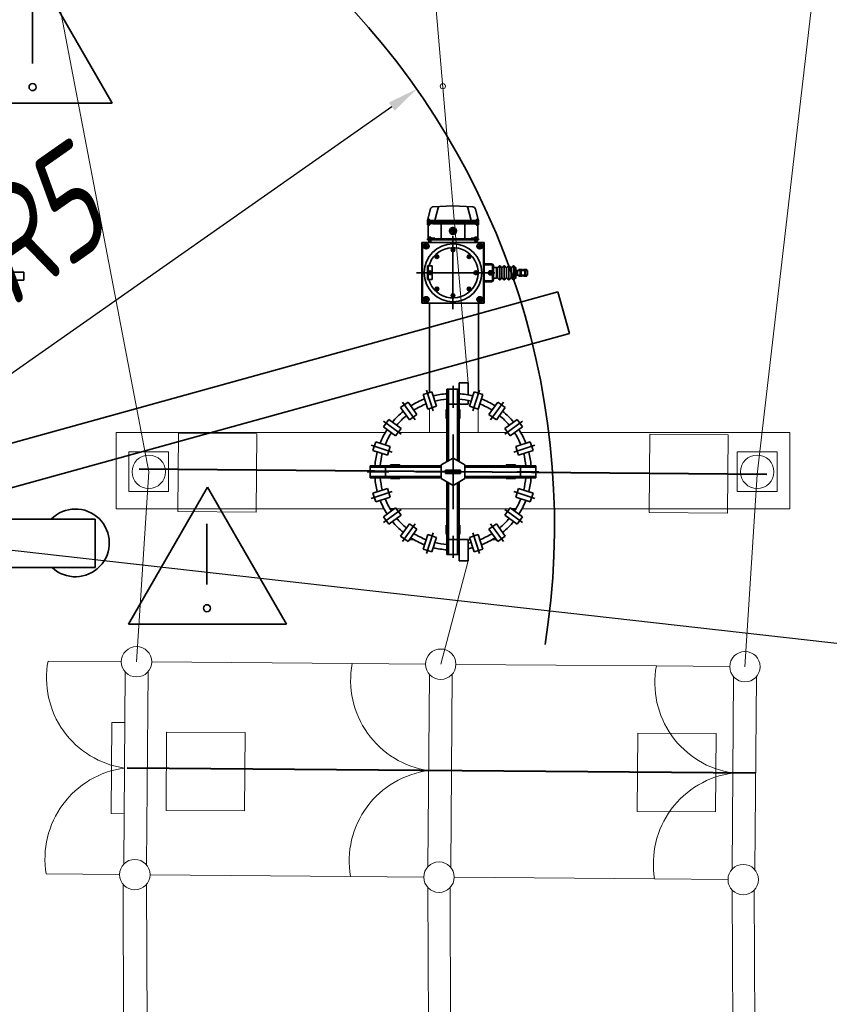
# Model space of a CAD drawing. Header units: millimetres. Extents: x 0 to 420, y 0 to 297.
# Tile 7 of 12: x 104 to 131, y 198 to 230. Entities that reach past the tile are written whole.
import ezdxf

# ---------------------------------------------------------------- set-up
doc = ezdxf.new("R2010")
doc.units = ezdxf.units.MM
for name, pattern in [('K5LT32772', [0]), ('K5LT32774', [0]), ('K5LT_BASIC', [0]), ('K5LT_THIN', [0])]:
    doc.linetypes.add(name, pattern=pattern)
for name, color, linetype, true_color in [('Демонтаж', 7, 'Continuous', 0xff6820), ('ошиновка', 2, 'Continuous', 0xffff00), ('Топосъемка', 7, 'Continuous', 0x7f7f7f)]:
    doc.layers.add(name, color=color, linetype=linetype, true_color=true_color)
doc.styles.add('KDIMTEXTSTYLE', font='GOST_AU.SHX', dxfattribs={"width": 0.96, "oblique": 15, "height": 5})
doc.dimstyles.new('KDIMSTYLE (0.01)', dxfattribs={"dimtxt": 5, "dimasz": 1, "dimexe": 2, "dimexo": 0, "dimgap": 1, "dimtad": 1, "dimlfac": 200, "dimtxsty": 'KDIMTEXTSTYLE', "dimsah": 1, "dimcen": 0, "dimdle": 1, "dimadec": 0, "dimazin": 0, "dimtfac": 0.667, "dimtmove": 0, "dimatfit": 3, "dimfxl": 0, "dimtvp": 1, "dimtolj": 1, "dimtzin": 0, "dimarcsym": 0})

# ---------------------------------------------------------------- blocks, each defined once
blk = doc.blocks.new('KDIMARROW_01')
blk.add_hatch(color=0).paths.add_polyline_path([(0, 0), (-5, 0.658), (-4.5, 0), (-5, -0.658)])
at = {"color": 0, "linetype": 'K5LT_THIN', "lineweight": 9}
for p, q in [((-4.5, 0), (-5, 0.658)), ((-5, 0.658), (0, 0)), ((0, 0), (-5, -0.658)), ((-5, -0.658), (-4.5, 0)), ((0, 0), (-1, 0))]:
    blk.add_line(p, q, dxfattribs=at)
blk = doc.blocks.new('U12')
at = {"color": 3, "linetype": 'K5LT_BASIC', "lineweight": 35, "true_color": 0x00ff00}
for p, q in [((96.306, 214.058), (121.61, 221.058)), ((121.61, 221.058), (121.989, 219.688)), ((121.989, 219.688), (96.685, 212.688)), ((96.685, 212.688), (96.306, 214.058))]:
    blk.add_line(p, q, dxfattribs=at)
blk = doc.blocks.new('U62')
at = {"color": 4, "linetype": 'K5LT_THIN', "lineweight": 9, "true_color": 0x00ffff}
for p, q in [((107.256, 208.9), (104.846, 208.919)), ((107.386, 208.56), (107.335, 202.238)), ((108.084, 202.215), (108.136, 208.57)), ((106.923, 203.903), (106.948, 206.902)), ((106.948, 206.902), (107.373, 206.899)), ((107.348, 203.899), (106.923, 203.903)), ((107.199, 201.9), (104.789, 201.919))]:
    blk.add_line(p, q, dxfattribs=at)
for centre, radius, start, end in [((107.756, 208.895), 0.5, 0, 180), ((107.795, 208.367), 3, 169.4008, 261.6786), ((107.756, 208.895), 0.5, 180, 0), ((107.746, 202.424), 3, 97.3886, 189.6848), ((107.699, 201.896), 0.5, 0, 180), ((107.699, 201.896), 0.5, 180, 0)]:
    blk.add_arc(centre, radius, start, end, dxfattribs=at)
blk = doc.blocks.new('U63')
at = {"color": 4, "linetype": 'K5LT_THIN', "lineweight": 9, "true_color": 0x00ffff}
for p, q in [((117.256, 208.818), (114.845, 208.838)), ((117.386, 208.478), (117.334, 202.156)), ((118.084, 202.133), (118.136, 208.489)), ((117.199, 201.818), (114.789, 201.838))]:
    blk.add_line(p, q, dxfattribs=at)
for centre, radius, start, end in [((117.756, 208.814), 0.5, 0, 180), ((117.794, 208.286), 3, 169.4008, 261.6786), ((117.756, 208.814), 0.5, 180, 0), ((117.746, 202.343), 3, 97.3886, 189.6848), ((117.699, 201.814), 0.5, 0, 180), ((117.699, 201.814), 0.5, 180, 0)]:
    blk.add_arc(centre, radius, start, end, dxfattribs=at)
blk = doc.blocks.new('U64')
at = {"color": 4, "linetype": 'K5LT_THIN', "lineweight": 9, "true_color": 0x00ffff}
for p, q in [((127.256, 208.737), (124.845, 208.756)), ((127.385, 208.397), (127.334, 202.075)), ((128.084, 202.052), (128.136, 208.407)), ((127.199, 201.737), (124.788, 201.757))]:
    blk.add_line(p, q, dxfattribs=at)
for centre, radius, start, end in [((127.756, 208.733), 0.5, 0, 180), ((127.794, 208.205), 3, 169.4008, 261.6786), ((127.756, 208.733), 0.5, 180, 0), ((127.745, 202.261), 3, 97.3886, 189.6848), ((127.699, 201.733), 0.5, 0, 180), ((127.699, 201.733), 0.5, 180, 0)]:
    blk.add_arc(centre, radius, start, end, dxfattribs=at)
blk = doc.blocks.new('U71')
at = {"layer": 'Демонтаж', "color": 3, "linetype": 'K5LT_BASIC', "lineweight": 35, "true_color": 0x00ff00}
for p, q in [((118.159, 217.246), (118.159, 217.964)), ((118.659, 218.065), (118.359, 218.065)), ((118.359, 218.065), (118.359, 217.36)), ((118.659, 217.666), (118.659, 218.065)), ((117.175, 217.68), (117.461, 217.773)), ((117.175, 217.68), (117.33, 217.205)), ((117.507, 217.143), (117.286, 217.826)), ((117.461, 217.773), (117.615, 217.297)), ((117.959, 215.474), (117.959, 217.86)), ((117.959, 217.86), (118.009, 217.86)), ((118.009, 217.86), (118.009, 217.36)), ((118.009, 217.86), (118.309, 217.86)), ((118.009, 217.86), (118.009, 215.503)), ((118.309, 217.86), (118.309, 217.36)), ((118.309, 215.503), (118.309, 217.86)), ((118.309, 217.86), (118.359, 217.86)), ((118.359, 217.86), (118.359, 215.474)), ((118.856, 217.773), (118.702, 217.297)), ((118.81, 217.143), (119.031, 217.826)), ((118.856, 217.773), (119.142, 217.68)), ((119.142, 217.68), (118.987, 217.205)), ((116.438, 217.252), (116.681, 217.428)), ((116.438, 217.252), (116.732, 216.847)), ((116.92, 216.844), (116.498, 217.425)), ((116.681, 217.428), (116.975, 217.024)), ((117.33, 217.205), (117.615, 217.297)), ((118.009, 217.36), (118.309, 217.36)), ((118.359, 217.36), (118.659, 217.36)), ((118.659, 217.36), (118.659, 217.487)), ((118.702, 217.297), (118.987, 217.205)), ((119.636, 217.428), (119.342, 217.024)), ((119.397, 216.844), (119.819, 217.425)), ((119.879, 217.252), (119.585, 216.847)), ((119.636, 217.428), (119.879, 217.252)), ((116.732, 216.847), (116.975, 217.024)), ((117.934, 216.89), (117.934, 217.19)), ((117.934, 217.19), (117.959, 217.19)), ((118.359, 217.19), (118.384, 217.19)), ((118.384, 217.19), (118.384, 216.89)), ((119.342, 217.024), (119.585, 216.847)), ((115.87, 216.617), (116.046, 216.86)), ((115.87, 216.617), (116.274, 216.323)), ((116.454, 216.378), (115.873, 216.8)), ((116.046, 216.86), (116.451, 216.566)), ((117.959, 216.89), (117.934, 216.89)), ((118.384, 216.89), (118.359, 216.89)), ((119.863, 216.378), (120.444, 216.8)), ((120.271, 216.86), (119.866, 216.566)), ((120.447, 216.617), (120.043, 216.323)), ((120.271, 216.86), (120.447, 216.617)), ((116.274, 216.323), (116.451, 216.566)), ((118.159, 216.365), (118.159, 213.915)), ((119.866, 216.566), (120.043, 216.323)), ((116.155, 215.791), (115.472, 216.013)), ((115.525, 215.838), (115.618, 216.123)), ((115.618, 216.123), (116.094, 215.968)), ((116.001, 215.683), (116.094, 215.968)), ((120.162, 215.791), (120.845, 216.013)), ((120.699, 216.123), (120.223, 215.968)), ((120.223, 215.968), (120.316, 215.683)), ((120.699, 216.123), (120.792, 215.838)), ((115.525, 215.838), (116.001, 215.683)), ((120.792, 215.838), (120.316, 215.683)), ((115.439, 215.29), (115.439, 215.34)), ((115.439, 215.34), (117.769, 215.34)), ((115.439, 215.29), (115.939, 215.29)), ((115.439, 214.99), (115.439, 215.29)), ((117.769, 215.29), (115.439, 215.29)), ((115.939, 214.99), (115.939, 215.29)), ((116.109, 215.34), (116.109, 215.365)), ((116.109, 215.365), (116.409, 215.365)), ((116.409, 215.365), (116.409, 215.34)), ((117.769, 215.365), (118.159, 215.59)), ((117.769, 214.915), (117.769, 215.365)), ((118.159, 215.59), (118.548, 215.365)), ((118.548, 215.365), (118.548, 214.915)), ((118.548, 215.34), (120.879, 215.34)), ((120.879, 215.29), (118.548, 215.29)), ((120.209, 215.365), (119.909, 215.365)), ((119.909, 215.365), (119.909, 215.34)), ((120.209, 215.34), (120.209, 215.365)), ((120.379, 214.99), (120.379, 215.29)), ((120.379, 215.29), (120.879, 215.29)), ((120.879, 215.34), (120.879, 215.29)), ((120.879, 215.29), (120.879, 214.99)), ((116.052, 215.14), (115.334, 215.14)), ((115.439, 214.99), (115.939, 214.99)), ((115.439, 214.94), (115.439, 214.99)), ((115.439, 214.99), (117.769, 214.99)), ((116.934, 215.14), (119.384, 215.14)), ((117.909, 215.09), (117.909, 215.19)), ((117.909, 215.19), (118.409, 215.19)), ((118.409, 215.09), (117.909, 215.09)), ((118.409, 215.19), (118.409, 215.09)), ((118.548, 214.99), (120.879, 214.99)), ((120.265, 215.14), (120.983, 215.14)), ((120.554, 214.99), (120.379, 214.99)), ((120.879, 214.99), (120.729, 214.99)), ((120.879, 214.99), (120.879, 214.94)), ((117.769, 214.94), (115.439, 214.94)), ((116.109, 214.915), (116.109, 214.94)), ((116.409, 214.915), (116.109, 214.915)), ((116.409, 214.94), (116.409, 214.915)), ((118.159, 214.69), (117.769, 214.915)), ((117.959, 212.42), (117.959, 214.805)), ((118.009, 214.776), (118.009, 212.42)), ((118.548, 214.915), (118.159, 214.69)), ((118.309, 212.42), (118.309, 214.776)), ((118.359, 214.805), (118.359, 212.42)), ((120.879, 214.94), (118.548, 214.94)), ((119.909, 214.94), (119.909, 214.915)), ((119.909, 214.915), (120.209, 214.915)), ((120.209, 214.915), (120.209, 214.94)), ((116.155, 214.489), (115.472, 214.267)), ((115.525, 214.442), (116.001, 214.596)), ((115.525, 214.442), (115.618, 214.156)), ((115.618, 214.156), (116.094, 214.311)), ((116.001, 214.596), (116.094, 214.311)), ((120.162, 214.489), (120.845, 214.267)), ((120.223, 214.311), (120.316, 214.596)), ((120.699, 214.156), (120.223, 214.311)), ((120.792, 214.442), (120.316, 214.596)), ((120.699, 214.156), (120.792, 214.442)), ((115.87, 213.662), (116.274, 213.956)), ((115.87, 213.662), (116.046, 213.42)), ((116.454, 213.901), (115.873, 213.479)), ((116.046, 213.42), (116.451, 213.713)), ((116.087, 213.928), (116.235, 213.928)), ((116.274, 213.956), (116.451, 213.713)), ((119.863, 213.901), (120.444, 213.479)), ((119.866, 213.713), (120.043, 213.956)), ((120.271, 213.42), (119.866, 213.713)), ((120.447, 213.662), (120.043, 213.956)), ((120.082, 213.928), (120.23, 213.928)), ((120.271, 213.42), (120.447, 213.662)), ((116.438, 213.027), (116.732, 213.432)), ((116.92, 213.435), (116.498, 212.854)), ((116.732, 213.432), (116.975, 213.255)), ((117.934, 213.09), (117.934, 213.39)), ((117.934, 213.39), (117.959, 213.39)), ((118.359, 213.39), (118.384, 213.39)), ((118.384, 213.39), (118.384, 213.09)), ((119.342, 213.255), (119.585, 213.432)), ((119.397, 213.435), (119.819, 212.854)), ((119.879, 213.027), (119.585, 213.432)), ((116.438, 213.027), (116.681, 212.851)), ((116.681, 212.851), (116.975, 213.255)), ((117.175, 212.599), (117.33, 213.075)), ((117.507, 213.136), (117.286, 212.453)), ((117.33, 213.075), (117.615, 212.982)), ((117.959, 213.09), (117.934, 213.09)), ((118.159, 213.033), (118.159, 212.315)), ((118.384, 213.09), (118.359, 213.09)), ((118.702, 212.982), (118.987, 213.075)), ((118.81, 213.136), (119.031, 212.453)), ((119.142, 212.599), (118.987, 213.075)), ((119.636, 212.851), (119.342, 213.255)), ((119.636, 212.851), (119.879, 213.027)), ((117.461, 212.506), (117.615, 212.982)), ((118.009, 212.42), (118.009, 212.92)), ((118.009, 212.92), (118.309, 212.92)), ((118.309, 212.42), (118.309, 212.92)), ((118.359, 212.215), (118.359, 212.92)), ((118.359, 212.92), (118.659, 212.92)), ((118.659, 212.92), (118.659, 212.215)), ((118.856, 212.506), (118.702, 212.982)), ((117.175, 212.599), (117.461, 212.506)), ((118.009, 212.42), (117.959, 212.42)), ((118.009, 212.42), (118.309, 212.42)), ((118.359, 212.42), (118.309, 212.42)), ((118.856, 212.506), (119.142, 212.599)), ((118.659, 212.215), (118.359, 212.215))]:
    blk.add_line(p, q, dxfattribs=at)
for radius, start, end in [(2.575, 111.3395, 122.6605), (2.575, 94.4546, 104.6605), (2.575, 75.3395, 85.5454), (2.575, 57.3395, 68.6605), (2.4, 111.5833, 122.4167), (2.4, 94.7802, 104.4167), (2.4, 75.5833, 85.2198), (2.4, 57.5833, 68.4167), (2.575, 129.3395, 140.6605), (2.4, 129.5833, 140.4167), (2.4, 39.5833, 50.4167), (2.575, 39.3395, 50.6605), (2.575, 147.3395, 158.6605), (2.4, 147.5833, 158.4167), (2.4, 21.5833, 32.4167), (2.575, 21.3395, 32.6605), (2.575, 165.3395, 175.5454), (2.4, 165.5833, 175.2198), (2.4, 4.7802, 14.4167), (2.575, 4.4546, 14.6605), (2.575, 184.4546, 194.6605), (2.4, 184.7802, 194.4167), (2.4, 345.5833, 355.2198), (2.575, 345.3395, 355.5454), (2.575, 201.3395, 212.6605), (2.4, 201.5833, 212.4167), (2.4, 327.5833, 338.4167), (2.575, 327.3395, 338.6605), (2.575, 219.3395, 230.6605), (2.4, 219.5833, 230.4167), (2.4, 309.5833, 320.4167), (2.575, 309.3395, 320.6605), (2.4, 237.5833, 248.4167), (2.4, 291.5833, 302.4167), (2.575, 237.3395, 248.6605), (2.4, 255.5833, 265.2198), (2.4, 282.0247, 284.4167), (2.575, 291.3395, 302.6605), (2.575, 255.3395, 265.5454), (2.575, 281.1965, 284.6605)]:
    blk.add_arc((118.159, 215.14), radius, start, end, dxfattribs=at)
blk = doc.blocks.new('U75')
at = {"color": 3, "linetype": 'K5LT_BASIC', "lineweight": 35, "true_color": 0x00ff00}
for p, q in [((102.789, 221.7), (104.053, 221.7)), ((104.053, 221.439), (102.789, 221.439)), ((104.053, 221.7), (104.053, 221.439)), ((101.476, 213.587), (106.391, 213.587)), ((106.391, 213.587), (106.391, 211.992)), ((106.391, 211.992), (101.476, 211.992))]:
    blk.add_line(p, q, dxfattribs=at)
blk.add_arc((105.745, 212.803), 1.114, 226.7511, 135.2252, dxfattribs=at)
blk = doc.blocks.new('U80')
at = {"color": 3, "linetype": 'K5LT_BASIC', "lineweight": 35, "true_color": 0x00ff00}
for p, q in [((101.756, 227.259), (104.357, 231.766)), ((106.959, 227.259), (104.357, 231.766)), ((104.338, 230.559), (104.338, 228.564)), ((101.756, 227.259), (106.959, 227.259))]:
    blk.add_line(p, q, dxfattribs=at)
for start, end in [(0, 180), (180, 0)]:
    blk.add_arc((104.338, 227.788), 0.116, start, end, dxfattribs=at)
blk = doc.blocks.new('U81')
at = {"color": 3, "linetype": 'K5LT_BASIC', "lineweight": 35, "true_color": 0x00ff00}
for p, q in [((107.487, 210.126), (110.089, 214.633)), ((112.691, 210.126), (110.089, 214.633)), ((110.07, 213.426), (110.07, 211.431)), ((107.487, 210.126), (112.691, 210.126))]:
    blk.add_line(p, q, dxfattribs=at)
for start, end in [(0, 180), (180, 0)]:
    blk.add_arc((110.07, 210.655), 0.116, start, end, dxfattribs=at)
blk = doc.blocks.new('U160')
at = {"layer": 'Топосъемка', "color": 7, "linetype": 'K5LT32772', "lineweight": 18}
for p, q in [((124.624, 216.376), (124.605, 213.8)), ((127.2, 216.358), (124.624, 216.376)), ((127.182, 213.781), (127.2, 216.358)), ((124.605, 213.8), (127.182, 213.781))]:
    blk.add_line(p, q, dxfattribs=at)
blk = doc.blocks.new('U161')
at = {"layer": 'Топосъемка', "color": 7, "linetype": 'K5LT32772', "lineweight": 18}
for p, q in [((109.135, 216.409), (109.116, 213.833)), ((111.711, 216.391), (109.135, 216.409)), ((111.692, 213.814), (111.711, 216.391)), ((109.116, 213.833), (111.692, 213.814))]:
    blk.add_line(p, q, dxfattribs=at)
blk = doc.blocks.new('U163')
at = {"layer": 'Топосъемка', "color": 7, "linetype": 'K5LT32772', "lineweight": 18}
for p, q in [((124.235, 206.551), (124.217, 203.974)), ((126.812, 206.532), (124.235, 206.551)), ((126.793, 203.956), (126.812, 206.532)), ((124.217, 203.974), (126.793, 203.956))]:
    blk.add_line(p, q, dxfattribs=at)
blk = doc.blocks.new('U164')
at = {"layer": 'Топосъемка', "color": 7, "linetype": 'K5LT32772', "lineweight": 18}
for p, q in [((108.746, 206.584), (108.728, 204.008)), ((111.323, 206.565), (108.746, 206.584)), ((111.304, 203.989), (111.323, 206.565)), ((108.728, 204.008), (111.304, 203.989))]:
    blk.add_line(p, q, dxfattribs=at)

msp = doc.modelspace()

# ---------------------------------------------------------------- linework, layer by layer
at = {"color": 4, "linetype": 'K5LT_THIN', "lineweight": 9, "true_color": 0x00ffff}
for p, q in [((107.084665, 213.927536), (107.084665, 216.428902)), ((115.929507, 216.428902), (107.084665, 216.428902)), ((117.958507, 216.428902), (116.351136, 216.428902)), ((119.965877, 216.428902), (118.358507, 216.428902)), ((129.232353, 216.428902), (120.387507, 216.428902)), ((129.232353, 213.927536), (129.232353, 216.428902)), ((107.505919, 215.796779), (108.812019, 215.796779)), ((107.505919, 214.490679), (107.505919, 215.796779)), ((108.812019, 215.796779), (108.812019, 215.284203)), ((127.504999, 214.490679), (127.504999, 215.796779)), ((127.504999, 215.796779), (128.811099, 215.796779)), ((128.811099, 215.796779), (128.811099, 215.284203)), ((108.812019, 215.284203), (108.812019, 214.490679)), ((128.811099, 215.284203), (128.811099, 214.490679)), ((108.812019, 214.490679), (107.505919, 214.490679)), ((128.811099, 214.490679), (127.504999, 214.490679)), ((107.084665, 213.927536), (115.886631, 213.927536)), ((116.295084, 213.927536), (117.958507, 213.927536)), ((118.358507, 213.927536), (120.02193, 213.927536)), ((120.430382, 213.927536), (129.232353, 213.927536)), ((116.717664, 212.901299), (116.885543, 212.901299)), ((118.658507, 212.901299), (118.72807, 212.901299)), ((119.431471, 212.901299), (119.599349, 212.901299)), ((114.845377, 208.837752), (108.256377, 208.89139)), ((124.845046, 208.756348), (118.255264, 208.809993)), ((114.788565, 201.837982), (108.199395, 201.891622)), ((124.788233, 201.756579), (118.199064, 201.810219))]:
    msp.add_line(p, q, dxfattribs=at)
for centre in [(108.158969, 215.139644), (128.158049, 215.139644)]:
    msp.add_circle(centre, 0.55, dxfattribs=at)
at = {"color": 3, "linetype": 'K5LT_BASIC', "lineweight": 35, "true_color": 0x00ff00}
msp.add_arc((96.495412, 213.373229), 25, 350.9988272, 44.3145325, dxfattribs=at)
at = {"layer": 'Демонтаж', "color": 3, "linetype": 'K5LT_BASIC', "lineweight": 35, "true_color": 0x00ff00}
for p, q in [((117.315647, 223.398463), (117.41627, 223.780779)), ((118.158148, 223.883463), (117.507009, 223.855148)), ((117.558147, 223.398463), (117.681602, 223.867529)), ((118.158148, 223.883463), (118.809287, 223.855148)), ((118.758149, 223.398463), (118.634694, 223.867529)), ((119.000649, 223.390463), (118.900026, 223.772779)), ((117.358147, 223.406463), (117.315647, 223.406463)), ((117.315647, 223.406463), (117.315647, 223.398463)), ((117.315647, 223.348463), (117.315647, 223.398463)), ((117.315647, 223.398463), (119.000649, 223.398463)), ((117.315647, 223.398463), (117.358147, 223.398463)), ((117.327272, 223.432963), (117.320619, 223.429123)), ((117.320619, 223.429123), (117.320619, 223.406463)), ((117.320619, 223.406463), (117.358147, 223.406463)), ((117.358147, 223.432963), (117.327272, 223.432963)), ((117.339383, 223.429123), (117.339383, 223.406463)), ((117.358147, 223.447963), (117.358147, 223.231463)), ((117.358147, 223.432963), (117.389022, 223.432963)), ((117.395675, 223.406463), (117.358147, 223.406463)), ((117.358147, 223.406463), (117.400647, 223.406463)), ((117.400647, 223.398463), (117.358147, 223.398463)), ((117.376911, 223.429123), (117.376911, 223.406463)), ((117.389022, 223.432963), (117.395675, 223.429123)), ((117.395675, 223.429123), (117.395675, 223.406463)), ((117.400647, 223.406463), (117.400647, 223.398463)), ((118.958149, 223.406463), (118.915649, 223.406463)), ((118.915649, 223.406463), (118.915649, 223.398463)), ((118.915649, 223.398463), (118.958149, 223.398463)), ((118.927274, 223.432963), (118.920621, 223.429123)), ((118.920621, 223.429123), (118.920621, 223.406463)), ((118.920621, 223.406463), (118.958149, 223.406463)), ((118.958149, 223.432963), (118.927274, 223.432963)), ((118.939385, 223.429123), (118.939385, 223.406463)), ((118.958149, 223.447963), (118.958149, 223.231463)), ((118.958149, 223.432963), (118.989024, 223.432963)), ((118.995677, 223.406463), (118.958149, 223.406463)), ((118.958149, 223.406463), (119.000649, 223.406463)), ((119.000649, 223.398463), (118.958149, 223.398463)), ((118.976913, 223.429123), (118.976913, 223.406463)), ((118.989024, 223.432963), (118.995677, 223.429123)), ((118.995677, 223.429123), (118.995677, 223.406463)), ((119.000649, 223.406463), (119.000649, 223.398463)), ((119.000649, 223.390463), (119.000649, 223.340463)), ((117.315647, 223.298463), (117.315647, 223.348463)), ((117.315647, 223.348463), (119.000649, 223.348463)), ((117.358147, 223.298463), (117.315647, 223.298463)), ((117.315647, 223.298463), (117.315647, 223.290463)), ((117.315647, 223.290463), (117.358147, 223.290463)), ((117.328897, 223.290463), (117.320619, 223.285684)), ((117.320619, 223.285684), (117.320619, 223.261243)), ((117.320619, 223.261243), (117.328897, 223.256463)), ((117.358147, 223.290463), (117.328897, 223.290463)), ((117.328897, 223.256463), (117.358147, 223.256463)), ((117.338147, 223.298713), (117.338147, 223.298463)), ((117.338147, 223.256463), (117.338147, 223.253463)), ((117.338147, 223.253463), (117.345147, 223.246463)), ((117.338147, 223.253463), (117.358147, 223.253463)), ((117.339383, 223.285684), (117.339383, 223.261243)), ((117.341522, 223.298713), (117.341522, 223.298463)), ((117.341522, 223.256463), (117.341522, 223.250088)), ((117.343148, 223.248462), (117.343148, 222.835963)), ((117.345147, 223.246463), (117.358147, 223.246463)), ((117.358147, 223.298463), (117.400647, 223.298463)), ((117.400647, 223.290463), (117.358147, 223.290463)), ((117.358147, 223.290463), (117.387397, 223.290463)), ((117.387397, 223.256463), (117.358147, 223.256463)), ((117.378147, 223.253463), (117.358147, 223.253463)), ((117.371147, 223.246463), (117.358147, 223.246463)), ((117.378147, 223.253463), (117.371147, 223.246463)), ((117.374772, 223.298713), (117.374772, 223.298463)), ((117.374772, 223.256463), (117.374772, 223.250088)), ((117.376911, 223.285684), (117.376911, 223.261243)), ((117.493148, 223.298463), (117.378147, 223.298713)), ((117.378147, 223.298713), (117.378147, 223.298463)), ((117.378147, 223.256463), (117.378147, 223.253463)), ((117.387397, 223.290463), (117.395675, 223.285684)), ((117.395675, 223.261243), (117.387397, 223.256463)), ((117.395675, 223.285684), (117.395675, 223.261243)), ((117.400647, 223.298463), (117.400647, 223.290463)), ((118.823148, 223.348463), (117.493148, 223.348463)), ((118.823148, 223.298463), (117.493148, 223.298463)), ((118.788148, 223.298463), (117.528148, 223.298463)), ((117.768148, 222.798463), (117.768148, 223.298463)), ((118.295648, 223.058464), (118.020648, 223.058464)), ((118.158148, 223.095992), (118.125648, 223.077228)), ((118.125648, 223.0397), (118.125648, 223.077228)), ((118.158148, 222.920964), (118.158148, 223.195964)), ((118.190648, 223.077228), (118.158148, 223.095992)), ((118.190648, 223.0397), (118.190648, 223.077228)), ((118.548148, 222.798463), (118.548148, 223.298463)), ((118.788148, 223.298463), (118.928899, 223.298463)), ((118.958149, 223.298463), (118.915649, 223.298463)), ((118.915649, 223.298463), (118.915649, 223.290463)), ((118.915649, 223.290463), (118.958149, 223.290463)), ((118.928899, 223.290463), (118.920621, 223.285684)), ((118.920621, 223.285684), (118.920621, 223.261243)), ((118.920621, 223.261243), (118.928899, 223.256463)), ((118.958149, 223.290463), (118.928899, 223.290463)), ((118.928899, 223.256463), (118.958149, 223.256463)), ((118.938149, 223.298713), (118.938149, 223.298463)), ((118.938149, 223.256463), (118.938149, 223.253463)), ((118.938149, 223.253463), (118.945149, 223.246463)), ((118.938149, 223.253463), (118.958149, 223.253463)), ((118.939385, 223.285684), (118.939385, 223.261243)), ((118.941524, 223.298713), (118.941524, 223.298463)), ((118.941524, 223.256463), (118.941524, 223.250088)), ((118.945149, 223.246463), (118.958149, 223.246463)), ((118.958149, 223.298463), (119.000649, 223.298463)), ((119.000649, 223.290463), (118.958149, 223.290463)), ((118.958149, 223.290463), (118.987399, 223.290463)), ((118.987399, 223.256463), (118.958149, 223.256463)), ((118.978149, 223.253463), (118.958149, 223.253463)), ((118.971149, 223.246463), (118.958149, 223.246463)), ((118.978149, 223.253463), (118.971149, 223.246463)), ((118.973148, 222.835963), (118.973148, 223.248462)), ((118.974774, 223.298713), (118.974774, 223.298463)), ((118.974774, 223.256463), (118.974774, 223.250088)), ((118.976913, 223.285684), (118.976913, 223.261243)), ((118.978149, 223.298713), (118.978149, 223.298463)), ((118.978149, 223.256463), (118.978149, 223.253463)), ((118.987399, 223.290463), (118.995677, 223.285684)), ((118.995677, 223.261243), (118.987399, 223.256463)), ((118.995677, 223.285684), (118.995677, 223.261243)), ((119.000649, 223.340463), (119.000649, 223.290463)), ((119.000649, 223.298463), (119.000649, 223.290463)), ((118.998148, 222.798463), (117.318148, 222.798463)), ((117.318148, 222.798463), (117.318148, 222.768713)), ((117.318148, 222.768713), (118.998148, 222.768713)), ((117.558147, 222.823463), (117.353147, 222.823463)), ((117.353147, 222.823463), (117.353147, 222.798463)), ((117.353147, 222.798463), (117.558147, 222.798463)), ((117.398148, 222.831463), (117.355648, 222.831463)), ((117.355648, 222.831463), (117.355648, 222.823463)), ((117.355648, 222.823463), (117.398148, 222.823463)), ((117.398148, 222.768463), (117.355648, 222.768463)), ((117.355648, 222.768463), (117.355648, 222.760463)), ((117.355648, 222.760463), (117.398148, 222.760463)), ((117.367273, 222.857963), (117.36062, 222.854123)), ((117.36062, 222.854123), (117.36062, 222.831463)), ((117.36062, 222.831463), (117.398148, 222.831463)), ((117.368898, 222.750463), (117.36062, 222.745684)), ((117.36062, 222.745684), (117.36062, 222.721243)), ((117.36062, 222.721243), (117.368898, 222.716463)), ((117.398148, 222.857963), (117.367273, 222.857963)), ((117.398148, 222.760463), (117.367648, 222.760463)), ((117.367648, 222.760463), (117.367648, 222.750463)), ((117.367648, 222.750463), (117.398148, 222.750463)), ((117.398148, 222.750463), (117.368898, 222.750463)), ((117.378148, 222.768713), (117.378148, 222.768463)), ((117.379384, 222.854123), (117.379384, 222.831463)), ((117.379384, 222.745684), (117.379384, 222.721243)), ((117.381523, 222.768713), (117.381523, 222.768463)), ((117.396243, 222.760463), (117.392604, 222.750463)), ((117.398148, 222.872963), (117.398148, 222.676463)), ((117.398148, 222.765536), (117.398148, 222.866289)), ((117.398148, 222.857963), (117.429023, 222.857963)), ((117.398148, 222.718463), (117.398148, 222.848463)), ((117.435676, 222.831463), (117.398148, 222.831463)), ((117.398148, 222.831463), (117.440648, 222.831463)), ((117.440648, 222.823463), (117.398148, 222.823463)), ((117.398148, 222.768463), (117.440648, 222.768463)), ((117.440648, 222.760463), (117.398148, 222.760463)), ((117.398148, 222.760463), (117.428648, 222.760463)), ((117.428648, 222.750463), (117.398148, 222.750463)), ((117.398148, 222.750463), (117.427398, 222.750463)), ((117.400053, 222.750463), (117.403693, 222.760463)), ((117.414773, 222.768713), (117.414773, 222.768463)), ((117.416912, 222.854123), (117.416912, 222.831463)), ((117.416912, 222.745684), (117.416912, 222.721243)), ((117.418148, 222.768713), (117.418148, 222.768463)), ((117.427398, 222.750463), (117.435676, 222.745684)), ((117.435676, 222.721243), (117.427398, 222.716463)), ((117.428648, 222.760463), (117.428648, 222.750463)), ((117.429023, 222.857963), (117.435676, 222.854123)), ((117.435676, 222.854123), (117.435676, 222.831463)), ((117.435676, 222.745684), (117.435676, 222.721243)), ((117.440648, 222.831463), (117.440648, 222.823463)), ((117.440648, 222.768463), (117.440648, 222.760463)), ((117.558147, 222.798463), (117.558147, 222.823463)), ((117.743147, 222.798463), (118.573149, 222.798463)), ((118.125648, 223.0397), (118.158148, 223.020936)), ((118.158148, 223.020936), (118.190648, 223.0397)), ((118.158507, 222.882835), (118.158507, 220.482835)), ((118.758149, 222.798463), (118.758149, 222.823463)), ((118.758149, 222.823463), (118.963149, 222.823463)), ((118.963149, 222.798463), (118.758149, 222.798463)), ((118.918148, 222.831463), (118.875648, 222.831463)), ((118.875648, 222.831463), (118.875648, 222.823463)), ((118.875648, 222.823463), (118.918148, 222.823463)), ((118.918148, 222.768463), (118.875648, 222.768463)), ((118.875648, 222.768463), (118.875648, 222.760463)), ((118.875648, 222.760463), (118.918148, 222.760463)), ((118.887273, 222.857963), (118.88062, 222.854123)), ((118.88062, 222.854123), (118.88062, 222.831463)), ((118.88062, 222.831463), (118.918148, 222.831463)), ((118.888898, 222.750463), (118.88062, 222.745684)), ((118.88062, 222.745684), (118.88062, 222.721243)), ((118.88062, 222.721243), (118.888898, 222.716463)), ((118.918148, 222.857963), (118.887273, 222.857963)), ((118.918148, 222.760463), (118.887648, 222.760463)), ((118.887648, 222.760463), (118.887648, 222.750463)), ((118.887648, 222.750463), (118.918148, 222.750463)), ((118.918148, 222.750463), (118.888898, 222.750463)), ((118.898148, 222.768713), (118.898148, 222.768463)), ((118.899384, 222.854123), (118.899384, 222.831463)), ((118.899384, 222.745684), (118.899384, 222.721243)), ((118.901523, 222.768713), (118.901523, 222.768463)), ((118.916243, 222.750463), (118.912604, 222.760463)), ((118.918148, 222.872963), (118.918148, 222.676463)), ((118.918148, 222.857963), (118.949023, 222.857963)), ((118.918148, 222.718463), (118.918148, 222.848463)), ((118.955676, 222.831463), (118.918148, 222.831463)), ((118.918148, 222.831463), (118.960648, 222.831463)), ((118.960648, 222.823463), (118.918148, 222.823463)), ((118.918148, 222.768463), (118.960648, 222.768463)), ((118.960648, 222.760463), (118.918148, 222.760463)), ((118.918148, 222.760463), (118.948648, 222.760463)), ((118.948648, 222.750463), (118.918148, 222.750463)), ((118.918148, 222.750463), (118.947398, 222.750463)), ((118.920053, 222.760463), (118.923693, 222.750463)), ((118.934773, 222.768713), (118.934773, 222.768463)), ((118.936912, 222.854123), (118.936912, 222.831463)), ((118.936912, 222.745684), (118.936912, 222.721243)), ((118.938148, 222.768713), (118.938148, 222.768463)), ((118.947398, 222.750463), (118.955676, 222.745684)), ((118.955676, 222.721243), (118.947398, 222.716463)), ((118.948648, 222.760463), (118.948648, 222.750463)), ((118.949023, 222.857963), (118.955676, 222.854123)), ((118.955676, 222.854123), (118.955676, 222.831463)), ((118.955676, 222.745684), (118.955676, 222.721243)), ((118.960648, 222.831463), (118.960648, 222.823463)), ((118.960648, 222.768463), (118.960648, 222.760463)), ((118.963149, 222.823463), (118.963149, 222.798463)), ((118.998148, 222.768713), (118.998148, 222.798463)), ((117.158508, 222.682834), (117.138507, 222.682834)), ((117.138507, 222.682834), (117.138507, 220.682834)), ((117.158507, 220.682834), (117.158507, 222.682834)), ((117.158507, 222.682834), (119.158507, 222.682834)), ((117.386007, 222.562835), (117.171007, 222.562835)), ((117.235206, 222.637835), (117.191905, 222.562835)), ((117.191905, 222.562835), (117.235206, 222.487835)), ((117.321809, 222.637835), (117.235206, 222.637835)), ((117.235206, 222.487835), (117.321809, 222.487835)), ((117.278507, 222.670335), (117.278507, 222.455335)), ((117.36511, 222.562835), (117.321809, 222.637835)), ((117.321809, 222.487835), (117.36511, 222.562835)), ((117.368898, 222.716463), (117.398148, 222.716463)), ((117.378148, 222.716463), (117.378148, 222.698463)), ((117.378148, 222.698463), (117.385148, 222.691463)), ((117.378148, 222.698463), (117.398148, 222.698463)), ((117.381523, 222.716463), (117.381523, 222.695088)), ((117.385148, 222.691463), (117.398148, 222.691463)), ((117.427398, 222.716463), (117.398148, 222.716463)), ((117.418148, 222.698463), (117.398148, 222.698463)), ((117.411148, 222.691463), (117.398148, 222.691463)), ((117.418148, 222.698463), (117.411148, 222.691463)), ((117.414773, 222.716463), (117.414773, 222.695088)), ((117.418148, 222.716463), (117.418148, 222.698463)), ((118.083712, 222.432273), (118.233708, 222.433396)), ((118.158321, 222.484794), (118.113516, 222.458477)), ((118.113516, 222.458477), (118.113906, 222.406517)), ((118.113906, 222.406517), (118.159099, 222.380874)), ((118.158148, 222.507832), (118.159271, 222.357836)), ((118.203514, 222.459151), (118.158321, 222.484794)), ((118.159099, 222.380874), (118.203903, 222.407191)), ((118.203903, 222.407191), (118.203514, 222.459151)), ((118.888898, 222.716463), (118.918148, 222.716463)), ((118.898148, 222.716463), (118.898148, 222.698463)), ((118.898148, 222.698463), (118.905148, 222.691463)), ((118.898148, 222.698463), (118.918148, 222.698463)), ((118.901523, 222.716463), (118.901523, 222.695088)), ((118.905148, 222.691463), (118.918148, 222.691463)), ((118.947398, 222.716463), (118.918148, 222.716463)), ((118.938148, 222.698463), (118.918148, 222.698463)), ((118.931148, 222.691463), (118.918148, 222.691463)), ((119.146007, 222.562835), (118.931007, 222.562835)), ((118.938148, 222.698463), (118.931148, 222.691463)), ((118.934773, 222.716463), (118.934773, 222.695088)), ((118.938148, 222.716463), (118.938148, 222.698463)), ((118.995206, 222.637835), (118.951905, 222.562835)), ((118.951905, 222.562835), (118.995206, 222.487835)), ((119.081809, 222.637835), (118.995206, 222.637835)), ((118.995206, 222.487835), (119.081809, 222.487835)), ((119.038507, 222.670335), (119.038507, 222.455335)), ((119.12511, 222.562835), (119.081809, 222.637835)), ((119.081809, 222.487835), (119.12511, 222.562835)), ((119.158507, 222.682834), (119.158507, 220.682834)), ((119.158507, 222.682834), (119.178507, 222.682834)), ((119.178507, 222.682834), (119.178507, 220.682834)), ((117.575273, 222.160289), (117.681368, 222.266327)), ((117.575302, 222.266355), (117.681339, 222.160261)), ((117.591588, 222.25006), (117.578126, 222.199873)), ((117.578126, 222.199873), (117.614858, 222.163121)), ((117.641782, 222.263495), (117.591588, 222.25006)), ((117.614858, 222.163121), (117.665053, 222.176556)), ((117.678515, 222.226743), (117.641782, 222.263495)), ((117.665053, 222.176556), (117.678515, 222.226743)), ((118.635933, 222.160002), (118.742028, 222.26604)), ((118.741999, 222.159974), (118.635962, 222.266068)), ((118.675545, 222.263215), (118.638793, 222.226483)), ((118.638793, 222.226483), (118.652228, 222.176288)), ((118.652228, 222.176288), (118.702415, 222.162826)), ((118.725733, 222.249753), (118.675545, 222.263215)), ((118.702415, 222.162826), (118.739168, 222.199559)), ((118.739168, 222.199559), (118.725733, 222.249753)), ((117.318445, 221.458062), (117.318567, 221.908062)), ((117.318567, 221.908062), (117.478567, 221.908018)), ((117.343445, 221.458055), (117.343567, 221.908055)), ((117.408527, 221.758037), (117.408486, 221.608037)), ((117.478567, 221.908018), (117.478445, 221.458018)), ((118.908486, 221.607631), (118.908527, 221.757631)), ((119.178507, 221.977835), (119.426012, 221.977835)), ((119.178507, 221.947835), (119.426012, 221.947835)), ((119.352758, 221.752117), (119.344512, 221.737835)), ((119.410267, 221.752117), (119.352758, 221.752117)), ((119.418512, 221.737835), (119.410267, 221.752117)), ((119.441012, 221.746085), (119.418512, 221.746085)), ((119.418512, 221.746085), (119.418512, 221.682835)), ((119.456012, 221.757835), (119.441012, 221.757835)), ((119.441012, 221.757835), (119.441012, 221.682835)), ((119.441012, 221.682835), (119.441012, 221.746085)), ((119.456012, 221.447835), (119.456012, 221.917835)), ((119.456012, 221.917835), (119.486012, 221.917835)), ((119.456012, 221.682835), (119.456012, 221.757835)), ((119.486012, 221.917835), (119.486012, 221.447835)), ((119.586012, 221.862835), (119.486012, 221.862835)), ((119.486012, 221.862835), (119.486012, 221.502835)), ((119.586012, 221.502835), (119.586012, 221.862835)), ((119.586012, 221.852835), (119.619028, 221.852835)), ((119.586012, 221.512835), (119.586012, 221.852835)), ((119.619028, 221.852835), (119.619028, 221.512835)), ((119.673476, 221.901821), (119.652307, 221.870456)), ((119.694224, 221.877835), (119.694224, 221.487835)), ((119.694224, 221.877835), (119.694224, 221.487835)), ((119.715074, 221.901779), (119.736079, 221.870523)), ((119.769224, 221.832835), (119.769224, 221.532835)), ((119.769224, 221.832835), (119.769224, 221.532835)), ((119.823483, 221.901779), (119.802478, 221.870523)), ((119.844224, 221.877835), (119.844224, 221.487835)), ((119.844224, 221.877835), (119.844224, 221.487835)), ((119.864955, 221.901821), (119.886124, 221.870456)), ((119.919224, 221.832835), (119.919224, 221.532835)), ((119.919224, 221.832835), (119.919224, 221.532835)), ((119.973603, 221.901821), (119.952433, 221.870456)), ((119.994224, 221.877835), (119.994224, 221.487835)), ((119.994224, 221.877835), (119.994224, 221.487835)), ((120.015074, 221.901779), (120.036079, 221.870523)), ((120.069224, 221.832835), (120.069224, 221.532835)), ((120.069224, 221.832835), (120.069224, 221.532835)), ((120.123483, 221.901779), (120.102478, 221.870523)), ((120.144224, 221.877835), (120.144224, 221.487835)), ((120.144224, 221.877835), (120.144224, 221.487835)), ((120.165059, 221.901779), (120.186064, 221.870523)), ((120.204701, 221.843766), (120.204701, 221.543766)), ((120.226012, 221.852835), (120.219139, 221.852835)), ((120.226012, 221.852835), (120.226012, 221.512129)), ((120.246012, 221.782482), (120.226012, 221.782482)), ((120.226012, 221.782482), (120.226012, 221.582482)), ((120.246012, 221.582482), (120.246012, 221.782482)), ((120.603347, 221.757835), (120.246012, 221.757835)), ((120.246012, 221.757835), (120.246012, 221.607835)), ((120.276012, 221.607835), (120.276012, 221.757835)), ((120.32601, 221.792835), (120.32601, 221.777835)), ((120.44101, 221.792835), (120.32601, 221.792835)), ((120.32601, 221.757835), (120.32601, 221.777835)), ((120.32601, 221.777835), (120.44101, 221.777835)), ((120.44101, 221.757835), (120.32601, 221.757835)), ((120.39601, 221.757835), (120.37101, 221.757835)), ((120.37101, 221.757835), (120.37101, 221.607835)), ((120.39601, 221.607835), (120.39601, 221.757835)), ((120.44101, 221.792835), (120.44101, 221.777835)), ((120.44101, 221.777835), (120.44101, 221.757835)), ((120.47601, 221.792835), (120.47601, 221.777835)), ((120.59101, 221.792835), (120.47601, 221.792835)), ((120.47601, 221.757835), (120.47601, 221.777835)), ((120.47601, 221.777835), (120.59101, 221.777835)), ((120.59101, 221.757835), (120.47601, 221.757835)), ((120.54601, 221.757835), (120.52101, 221.757835)), ((120.52101, 221.757835), (120.52101, 221.607835)), ((120.54601, 221.607835), (120.54601, 221.757835)), ((120.59101, 221.792835), (120.59101, 221.777835)), ((120.59101, 221.777835), (120.59101, 221.757835)), ((120.603347, 221.607835), (120.603347, 221.757835)), ((119.358507, 221.682835), (116.958507, 221.682835)), ((117.478445, 221.458018), (117.318445, 221.458062)), ((117.483507, 221.683017), (117.333507, 221.683058)), ((117.382538, 221.728044), (117.356545, 221.683051)), ((117.356545, 221.683051), (117.382514, 221.638044)), ((117.382514, 221.638044), (117.434475, 221.63803)), ((117.4345, 221.72803), (117.382538, 221.728044)), ((117.434475, 221.63803), (117.460468, 221.683023)), ((117.460468, 221.683023), (117.4345, 221.72803)), ((118.833507, 221.682652), (118.983507, 221.682611)), ((118.882538, 221.727638), (118.856545, 221.682645)), ((118.856545, 221.682645), (118.882514, 221.637638)), ((118.882514, 221.637638), (118.934475, 221.637624)), ((118.9345, 221.727624), (118.882538, 221.727638)), ((118.934475, 221.637624), (118.960468, 221.682617)), ((118.960468, 221.682617), (118.9345, 221.727624)), ((119.471012, 221.682835), (119.311012, 221.682835)), ((119.336012, 221.722835), (119.326012, 221.712835)), ((119.326012, 221.712835), (119.326012, 221.682835)), ((119.326012, 221.652835), (119.326012, 221.682835)), ((119.336012, 221.642835), (119.326012, 221.652835)), ((119.344512, 221.717435), (119.330612, 221.717435)), ((119.344512, 221.648235), (119.330612, 221.648235)), ((119.336012, 221.722835), (119.336012, 221.682835)), ((119.344512, 221.722835), (119.336012, 221.722835)), ((119.336012, 221.642835), (119.336012, 221.682835)), ((119.344512, 221.642835), (119.336012, 221.642835)), ((119.344512, 221.737835), (119.344512, 221.682835)), ((119.344512, 221.627835), (119.344512, 221.682835)), ((119.352758, 221.613553), (119.344512, 221.627835)), ((119.410267, 221.717476), (119.352758, 221.717476)), ((119.410267, 221.648194), (119.352758, 221.648194)), ((119.410267, 221.613553), (119.352758, 221.613553)), ((119.406013, 221.682833), (119.536013, 221.682833)), ((119.418512, 221.627835), (119.410267, 221.613553)), ((119.418512, 221.682835), (119.418512, 221.737835)), ((119.418512, 221.68712), (119.441012, 221.69531)), ((119.418512, 221.619585), (119.418512, 221.682835)), ((119.418512, 221.682835), (119.418512, 221.627835)), ((119.441012, 221.678549), (119.418512, 221.670359)), ((119.441012, 221.619585), (119.418512, 221.619585)), ((119.441012, 221.607835), (119.441012, 221.682835)), ((119.441012, 221.682835), (119.441012, 221.619585)), ((119.456012, 221.607835), (119.441012, 221.607835)), ((119.456262, 221.722835), (119.456012, 221.722835)), ((119.456262, 221.717435), (119.456012, 221.717435)), ((119.456012, 221.682835), (119.456012, 221.607835)), ((119.456262, 221.648235), (119.456012, 221.648235)), ((119.456262, 221.642835), (119.456012, 221.642835)), ((119.486012, 221.447835), (119.456012, 221.447835)), ((119.486012, 221.502835), (119.586012, 221.502835)), ((119.619028, 221.512835), (119.586012, 221.512835)), ((119.673476, 221.463848), (119.652307, 221.495213)), ((119.715074, 221.46389), (119.736079, 221.495146)), ((119.823483, 221.46389), (119.802478, 221.495146)), ((119.864955, 221.463848), (119.886124, 221.495213)), ((119.973603, 221.463848), (119.952433, 221.495213)), ((120.015074, 221.46389), (120.036079, 221.495146)), ((120.123483, 221.46389), (120.102478, 221.495146)), ((120.165059, 221.46389), (120.186064, 221.495146)), ((120.226012, 221.512835), (120.219139, 221.512835)), ((120.226012, 221.582482), (120.246012, 221.582482)), ((120.246012, 221.607835), (120.603347, 221.607835)), ((120.44101, 221.607835), (120.32601, 221.607835)), ((120.32601, 221.607835), (120.32601, 221.587835)), ((120.32601, 221.572835), (120.32601, 221.587835)), ((120.32601, 221.587835), (120.44101, 221.587835)), ((120.44101, 221.572835), (120.32601, 221.572835)), ((120.37101, 221.607835), (120.39601, 221.607835)), ((120.44101, 221.587835), (120.44101, 221.607835)), ((120.44101, 221.572835), (120.44101, 221.587835)), ((120.59101, 221.607835), (120.47601, 221.607835)), ((120.47601, 221.607835), (120.47601, 221.587835)), ((120.47601, 221.572835), (120.47601, 221.587835)), ((120.47601, 221.587835), (120.59101, 221.587835)), ((120.59101, 221.572835), (120.47601, 221.572835)), ((120.52101, 221.607835), (120.54601, 221.607835)), ((120.59101, 221.587835), (120.59101, 221.607835)), ((120.59101, 221.572835), (120.59101, 221.587835)), ((117.68108, 221.205667), (117.574986, 221.099629)), ((117.575014, 221.205695), (117.681052, 221.099601)), ((117.614598, 221.202842), (117.577846, 221.16611)), ((117.577846, 221.16611), (117.591281, 221.115915)), ((117.591281, 221.115915), (117.641468, 221.102453)), ((117.664785, 221.18938), (117.614598, 221.202842)), ((117.641468, 221.102453), (117.67822, 221.139186)), ((117.67822, 221.139186), (117.664785, 221.18938)), ((118.635646, 221.099342), (118.741741, 221.205379)), ((118.635675, 221.205408), (118.741712, 221.099313)), ((118.651961, 221.189113), (118.638499, 221.138926)), ((118.638499, 221.138926), (118.675231, 221.102173)), ((118.702155, 221.202548), (118.651961, 221.189113)), ((118.675231, 221.102173), (118.725426, 221.115608)), ((118.738888, 221.165796), (118.702155, 221.202548)), ((118.725426, 221.115608), (118.738888, 221.165796)), ((119.178507, 221.417835), (119.426012, 221.417835)), ((119.426012, 221.387835), (119.178507, 221.387835)), ((117.386007, 220.802835), (117.171007, 220.802835)), ((117.235206, 220.877835), (117.191905, 220.802835)), ((117.191905, 220.802835), (117.235206, 220.727835)), ((117.321809, 220.877835), (117.235206, 220.877835)), ((117.278507, 220.910335), (117.278507, 220.695335)), ((117.36511, 220.802835), (117.321809, 220.877835)), ((117.321809, 220.727835), (117.36511, 220.802835)), ((118.083304, 220.932855), (118.233304, 220.932814)), ((118.113311, 220.958827), (118.113297, 220.906866)), ((118.113297, 220.906866), (118.15829, 220.880873)), ((118.158318, 220.984796), (118.113311, 220.958827)), ((118.158324, 221.007834), (118.158283, 220.857834)), ((118.15829, 220.880873), (118.203297, 220.906841)), ((118.203311, 220.958803), (118.158318, 220.984796)), ((118.203297, 220.906841), (118.203311, 220.958803)), ((119.146007, 220.802835), (118.931007, 220.802835)), ((118.995206, 220.877835), (118.951905, 220.802835)), ((118.951905, 220.802835), (118.995206, 220.727835)), ((119.081809, 220.877835), (118.995206, 220.877835)), ((119.038507, 220.910335), (119.038507, 220.695335)), ((119.12511, 220.802835), (119.081809, 220.877835)), ((119.081809, 220.727835), (119.12511, 220.802835)), ((119.158507, 220.682834), (117.138507, 220.682834)), ((117.335101, 220.682834), (117.166125, 220.682834)), ((117.166125, 220.682834), (117.173506, 220.682834)), ((117.235206, 220.727835), (117.321809, 220.727835)), ((117.386007, 220.682834), (117.386007, 217.748621)), ((117.566822, 220.682834), (117.422177, 220.682834)), ((118.995206, 220.727835), (119.081809, 220.727835)), ((119.000649, 220.682834), (119.000649, 217.726518)), ((119.178507, 220.682834), (119.143509, 220.682834))]:
    msp.add_line(p, q, dxfattribs=at)
at = {"layer": 'Демонтаж', "color": 4, "linetype": 'K5LT_THIN', "lineweight": 9, "true_color": 0x00ffff}
for p, q in [((117.386007, 217.204637), (117.386007, 216.426218)), ((118.987183, 217.204637), (118.987183, 216.428902))]:
    msp.add_line(p, q, dxfattribs=at)
at = {"layer": 'Демонтаж', "color": 3, "linetype": 'K5LT_BASIC', "lineweight": 35, "true_color": 0x00ff00}
for centre, radius in [((118.158148, 223.058464), 0.1125), ((118.158148, 223.058464), 0.07), ((118.158148, 223.058464), 0.055), ((118.158148, 223.058464), 0.037528), ((117.278507, 222.562835), 0.0925), ((117.278507, 222.562835), 0.07125), ((118.158507, 221.682834), 0.95), ((118.15871, 222.432834), 0.06), ((118.15871, 222.432834), 0.04275), ((119.038507, 222.562835), 0.0925), ((119.038507, 222.562835), 0.07125), ((117.62832, 222.213308), 0.06), ((117.62832, 222.213308), 0.04275), ((118.68898, 222.213021), 0.06), ((118.68898, 222.213021), 0.04275), ((117.408507, 221.683037), 0.06), ((117.408507, 221.683037), 0.04275), ((118.908507, 221.682631), 0.06), ((118.908507, 221.682631), 0.04275), ((117.628033, 221.152648), 0.06), ((117.628033, 221.152648), 0.04275), ((118.688693, 221.152361), 0.06), ((118.688693, 221.152361), 0.04275), ((117.278507, 220.802835), 0.0925), ((117.278507, 220.802835), 0.07125), ((118.158304, 220.932834), 0.06), ((118.158304, 220.932834), 0.04275), ((119.038507, 220.802835), 0.0925), ((119.038507, 220.802835), 0.07125)]:
    msp.add_circle(centre, radius, dxfattribs=at)
for centre, radius, start, end in [((117.512977, 223.755327), 0.1, 93.4211878, 165.2545047), ((118.803319, 223.747327), 0.1, 14.7454953, 86.5788122), ((117.33035, 223.419519), 0.013184, 46.7538918, 119.063313), ((117.358147, 223.38521), 0.047753, 90, 113.1373196), ((117.358147, 223.38521), 0.047753, 66.8626804, 90), ((117.385944, 223.419519), 0.013184, 60.936687, 133.2461082), ((118.930352, 223.419519), 0.013184, 46.7538918, 119.063313), ((118.958149, 223.38521), 0.047753, 90, 113.1373196), ((118.958149, 223.38521), 0.047753, 66.8626804, 90), ((118.985946, 223.419519), 0.013184, 60.936687, 133.2461082), ((117.330944, 223.279982), 0.010186, 34.0474712, 127.3933511), ((117.330944, 223.266945), 0.010186, 232.6066493, 325.9525261), ((117.358147, 223.251239), 0.039225, 90, 118.5788854), ((117.358147, 223.295688), 0.039225, 241.4211148, 270), ((117.358147, 223.251239), 0.039225, 61.4211146, 90), ((117.358147, 223.295688), 0.039225, 270, 298.5788852), ((117.38535, 223.279982), 0.010186, 52.6066489, 145.9525288), ((117.38535, 223.266945), 0.010186, 214.0474739, 307.3933507), ((118.930946, 223.279982), 0.010186, 34.0474712, 127.3933511), ((118.930946, 223.266945), 0.010186, 232.6066493, 325.9525261), ((118.958149, 223.251239), 0.039225, 90, 118.5788854), ((118.958149, 223.295688), 0.039225, 241.4211148, 270), ((118.958149, 223.251239), 0.039225, 61.4211146, 90), ((118.958149, 223.295688), 0.039225, 270, 298.5788852), ((118.985353, 223.279982), 0.010186, 52.6066489, 145.9525288), ((118.985353, 223.266945), 0.010186, 214.0474739, 307.3933507), ((117.355648, 222.835963), 0.0125, 180, 270), ((117.370351, 222.844519), 0.013184, 46.7538918, 119.063313), ((117.370945, 222.739982), 0.010186, 34.0474712, 127.3933511), ((117.370945, 222.726945), 0.010186, 232.6066493, 325.9525261), ((117.398148, 222.81021), 0.047753, 90, 113.1373196), ((117.398148, 222.711239), 0.039225, 90, 118.5788854), ((117.398148, 222.755688), 0.039225, 241.4211148, 270), ((117.398148, 222.81021), 0.047753, 66.8626804, 90), ((117.398148, 222.711239), 0.039225, 61.4211146, 90), ((117.398148, 222.755688), 0.039225, 270, 298.5788852), ((117.425945, 222.844519), 0.013184, 60.936687, 133.2461082), ((117.425351, 222.739982), 0.010186, 52.6066489, 145.9525288), ((117.425351, 222.726945), 0.010186, 214.0474739, 307.3933507), ((118.890351, 222.844519), 0.013184, 46.7538918, 119.063313), ((118.890945, 222.739982), 0.010186, 34.0474712, 127.3933511), ((118.890945, 222.726945), 0.010186, 232.6066493, 325.9525261), ((118.918148, 222.81021), 0.047753, 90, 113.1373196), ((118.918148, 222.711239), 0.039225, 90, 118.5788854), ((118.918148, 222.755688), 0.039225, 241.4211148, 270), ((118.918148, 222.81021), 0.047753, 66.8626804, 90), ((118.918148, 222.711239), 0.039225, 61.4211146, 90), ((118.918148, 222.755688), 0.039225, 270, 298.5788852), ((118.945945, 222.844519), 0.013184, 60.936687, 133.2461082), ((118.945351, 222.739982), 0.010186, 52.6066489, 145.9525288), ((118.945351, 222.726945), 0.010186, 214.0474739, 307.3933507), ((118.960648, 222.835963), 0.0125, 270, 0), ((118.158507, 221.682834), 0.825, 38.3266201, 164.1578694), ((118.158507, 221.682834), 0.825, 195.8111096, 38.3266201), ((119.426012, 221.917835), 0.06, 0, 90), ((119.426012, 221.917835), 0.03, 0, 90), ((119.619152, 221.892834), 0.04, 213.9023947, 214.055866), ((119.619152, 221.892834), 0.04, 269.8218059, 326.0976053), ((119.694325, 221.887835), 0.025, 33.9023921, 146.5629712), ((119.769279, 221.892835), 0.04, 213.9023947, 326.0976053), ((119.844233, 221.887835), 0.025, 34.0178855, 146.0976257), ((119.919279, 221.892835), 0.04, 213.9023947, 326.0976053), ((119.994325, 221.887835), 0.025, 33.9023743, 145.9821145), ((120.069279, 221.892835), 0.04, 213.9023947, 326.0976053), ((120.144233, 221.887835), 0.025, 33.4370288, 146.0976079), ((120.219263, 221.892834), 0.04, 213.9023947, 270.1781941), ((118.158507, 221.682834), 0.825, 179.9844895, 180), ((119.4214, 221.682835), 0.076888, 153.2216613, 180), ((119.4214, 221.682835), 0.076888, 180, 206.7783387), ((119.366069, 221.73353), 0.020855, 146.71445, 230.3383922), ((119.366069, 221.632139), 0.020855, 129.6616078, 213.28555), ((119.396956, 221.73353), 0.020855, 309.6616107, 33.2855496), ((119.341625, 221.682835), 0.076888, 0, 26.7783385), ((119.341625, 221.682835), 0.076888, 333.2216615, 0), ((119.396956, 221.632139), 0.020855, 326.7144504, 50.3383893), ((119.426012, 221.447835), 0.03, 270, 0), ((119.426012, 221.447835), 0.06, 270, 0), ((119.619152, 221.472835), 0.04, 145.944134, 146.0976053), ((119.619152, 221.472835), 0.04, 33.9023947, 90.1781941), ((119.694325, 221.477835), 0.025, 213.4370288, 326.0976079), ((119.769279, 221.472835), 0.04, 33.9023947, 146.0976053), ((119.844233, 221.477835), 0.025, 213.9023743, 325.9821145), ((119.919279, 221.472835), 0.04, 33.9023947, 146.0976053), ((119.994325, 221.477835), 0.025, 214.0178855, 326.0976257), ((120.069279, 221.472835), 0.04, 33.9023947, 146.0976053), ((120.144233, 221.477835), 0.025, 213.9023921, 326.5629712), ((120.219263, 221.472835), 0.04, 89.8218059, 146.0976053)]:
    msp.add_arc(centre, radius, start, end, dxfattribs=at)
at = {"layer": 'ошиновка', "color": 4, "linetype": 'K5LT_THIN', "lineweight": 9, "true_color": 0x00ffff}
for p, q in [((108.158969, 215.139644), (105.030761, 231.523329)), ((117.517957, 231.409948), (118.658507, 218.064644)), ((128.158049, 215.054901), (130.042352, 231.296612)), ((107.756394, 208.89546), (108.158969, 215.139644)), ((127.755731, 208.732654), (128.158049, 215.054901)), ((117.756063, 208.814057), (118.658507, 212.214644)), ((107.314377, 201.576712), (107.414618, 167.854113)), ((108.186577, 167.856408), (108.086336, 201.579007)), ((117.336363, 201.470144), (117.361204, 193.112548)), ((118.088674, 193.116491), (118.063838, 201.472306)), ((127.336805, 201.387927), (127.370355, 193.166804)), ((128.097043, 193.170743), (128.063497, 201.390893))]:
    msp.add_line(p, q, dxfattribs=at)
msp.add_circle((117.825012, 227.817169), 0.086682, dxfattribs=at)
at = {"layer": 'Топосъемка', "color": 7, "linetype": 'K5LT32774', "lineweight": 40}
for p, q in [((128.479001, 215.054901), (107.838013, 215.224388)), ((128.090492, 205.22944), (107.449505, 205.398927))]:
    msp.add_line(p, q, dxfattribs=at)

# ---------------------------------------------------------------- block references
for name in ['U80', 'U75', 'U12', 'U81', 'U62', 'U63', 'U64']:
    msp.add_blockref(name, (0, 0))
at = {"layer": 'Демонтаж'}
msp.add_blockref('U71', (0, 0), dxfattribs=at)
at = {"layer": 'Топосъемка'}
for name in ['U161', 'U160', 'U164', 'U163']:
    msp.add_blockref(name, (0, 0), dxfattribs=at)

# ---------------------------------------------------------------- dimensions: what is measured, and where the dimension line sits
at = {"color": 4, "true_color": 0x00ffff}
for radius, location, text in [(25, (106.321609, 220.261324), '\\H3.5;\\W0.96;\\Q15;R\\H3.5;\\W0.96;\\Q15;\\Q15;5'), (53, (135.25035, 209.008051), '\\H3.5;\\W0.96;\\Q15;R\\H3.5;\\W0.96;\\Q15;\\Q15;10,6')]:
    msp.add_radius_dim(center=(96.495412, 213.373229), radius=radius, location=location, text=text, dimstyle='KDIMSTYLE (0.01)', override={"dimblk2": 'KDIMARROW_01', "dimclrt": 7, "dimtolj": 1}, dxfattribs=at).render()

doc.saveas('drawing.dxf')
